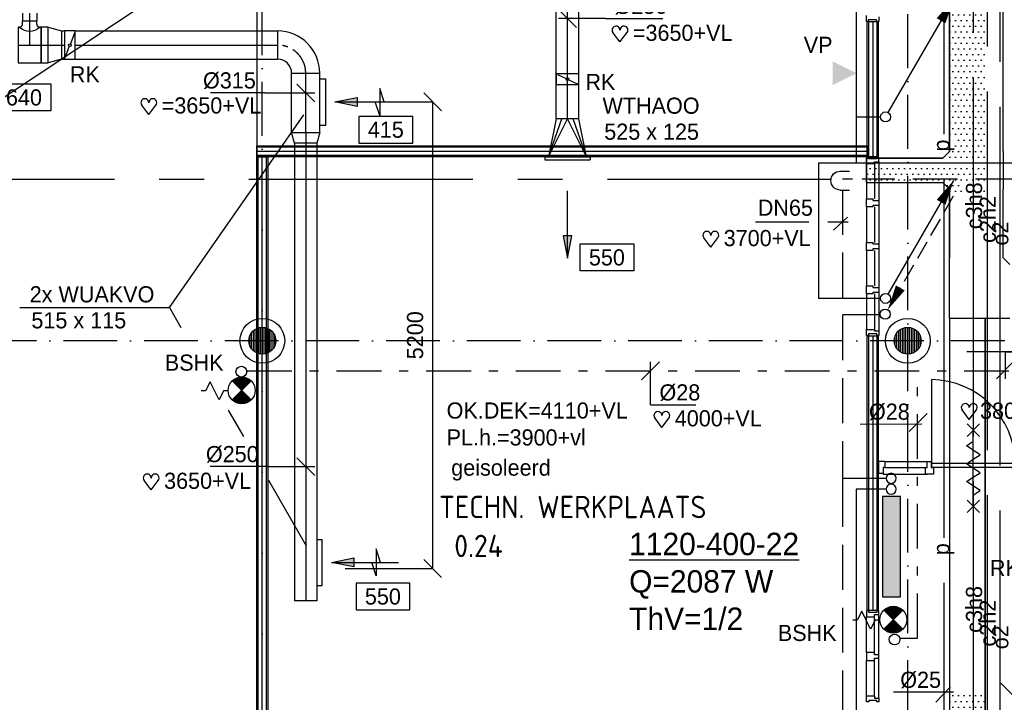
# Model space of a CAD drawing. Extents: x -866131 to -691536, y 173952 to 258052.
# Tile 40 of 160: x -836210 to -825226, y 219992 to 227601. Entities that reach past the tile are written whole.
import ezdxf
from ezdxf.enums import TextEntityAlignment as Align

# ---------------------------------------------------------------- set-up
doc = ezdxf.new("R2010")
doc.units = 0
doc.header["$LTSCALE"] = 100
for name, pattern in [('2322000', [45, 40, -5]), ('2322003', [45, 40, -5]), ('2322004', [45, 40, -5]), ('2322005', [45, 40, -5]), ('2322107', [2000, 1000, 1000]), ('2322108', [7, 5, -2]), ('2322109', [10, 5, -2, 1, -2]), ('B-SL0', [100000000.0, 0, -100000000.0]), ('CENTER2', [11.25, 7.5, -1.25, 1.25, -1.25]), ('CENTER4', [5, 3.125, -0.625, 0.625, -0.625]), ('CENTERX2', [40, 25, -5, 5, -5]), ('DASHDOT', [9, 6, -1.5, 0, -1.5]), ('LURETOUR', [6, 4, -2])]:
    doc.linetypes.add(name, pattern=pattern)
doc.layers.get('0').update_dxf_attribs({"linetype": 'CONTINUOUS'})
doc.layers.get('DEFPOINTS').update_dxf_attribs({"linetype": 'CONTINUOUS'})
for name, color, linetype in [('AL$1----_ALGEMEEN', 7, 'CONTINUOUS'), ('AL$7----_STRAMIEN', 1, 'DASHDOT'), ('AL$8----_HULPKOLOM', 2, 'CONTINUOUS'), ('AL22----_BINNENWAND', 7, 'CONTINUOUS'), ('AL28----_KONSTRUKTIE', 3, 'CONTINUOUS'), ('AL31----_BUITENKOZ', 7, 'CONTINUOUS'), ('AL32----_BINNENKOZ', 7, 'CONTINUOUS'), ('AL65----_BEVEILIGING', 7, 'CONTINUOUS'), ('ALL-----_REFLIJNEN', 8, 'CONTINUOUS'), ('ALXAA---_GEWBETON', 12, 'CONTINUOUS'), ('BOUW', 8, 'CONTINUOUS'), ('KABELGOOT', 8, 'CONTINUOUS'), ('STRAMIEN', 1, 'CENTER2'), ('VOLGNUMMER', 7, 'CONTINUOUS'), ('WI561---', 1, 'CONTINUOUS'), ('WL$1----', 4, 'CONTINUOUS'), ('WL531---', 4, 'CONTINUOUS'), ('WL561---', 4, 'CONTINUOUS'), ('WL561---_AANVOER', 4, 'CONTINUOUS'), ('WL561---_RETOUR', 4, 'CONTINUOUS'), ('WL570---', 3, 'CONTINUOUS'), ('WL570---_HARTLIJN', 7, 'CONTINUOUS'), ('WL570---_RETOUR', 3, 'CONTINUOUS'), ('WL570---_TOEVOER', 3, 'CONTINUOUS'), ('WM$1----', 1, 'CONTINUOUS'), ('WM531---', 1, 'CONTINUOUS'), ('WM570---', 1, 'CONTINUOUS')]:
    doc.layers.add(name, color=color, linetype=linetype)
doc.styles.add('BURO-018', font='BUROFONT.shx', dxfattribs={"height": 180})
doc.styles.add('BURO-025', font='BUROFONT.shx', dxfattribs={"height": 250})
doc.styles.get("Standard").update_dxf_attribs({"font": 'ISOCP'})
doc.dimstyles.new('STABICAD', dxfattribs={"dimscale": 100, "dimtxt": 1.8, "dimasz": 0, "dimexe": 0, "dimexo": 2.5, "dimgap": 1.5, "dimtad": 0, "dimzin": 0, "dimtxsty": 'BURO-018', "dimtsz": 1, "dimcen": -3, "dimazin": 3, "dimtfac": 1, "dimtofl": 0, "dimtmove": 0, "dimatfit": 3, "dimtvp": 1.055556, "dimtolj": 1, "dimtzin": 0})

# ---------------------------------------------------------------- blocks, each defined once
blk = doc.blocks.new('A$C762F268B')
at = {"layer": 'WL561---_RETOUR', "color": 1}
for centre in [(56, 178), (56, 56)]:
    blk.add_circle(centre, 56.2, dxfattribs=at)
blk = doc.blocks.new('A$C308E2E07')
at = {"layer": 'WL561---'}
blk.add_blockref('A$C762F268B', (0, 0), dxfattribs=at)
blk = doc.blocks.new('LDV3108')
at = {"color": 0, "linetype": 'CONTINUOUS'}
for p, q in [((6.75, 11.691), (5.813, 10.068)), ((5.438, 9.418), (4.5, 7.794)), ((4.125, 7.145), (3.188, 5.521)), ((2.813, 4.871), (1.875, 3.248)), ((1.5, 2.598), (0.563, 0.974))]:
    blk.add_line(p, q, dxfattribs=at)
blk.add_lwpolyline([(0.25, 0.433, 0, 1, 0), (1.5, 2.598, 1, 1, 0)], format="xyseb", dxfattribs=at)
blk.add_circle((0, 0), 0.5, dxfattribs=at)
blk = doc.blocks.new('LDV1107')
at = {"color": 0, "linetype": 'CONTINUOUS'}
blk.add_line((0.25, 0.433), (6.75, 11.691), dxfattribs=at)
blk.add_lwpolyline([(6.75, 11.691, 0, 1, 0), (5.5, 9.526, 1, 1, 0)], format="xyseb", dxfattribs=at)
blk.add_circle((0, 0), 0.5, dxfattribs=at)
blk = doc.blocks.new('LU-ORND')
at = {"color": 0, "linetype": 'CONTINUOUS'}
for p, q in [((-3, 1.5), (-3, -1.5)), ((3, 1.5), (-3, 1.5)), ((3, -1.5), (3, 1.5)), ((-3, -1.5), (3, -1.5))]:
    blk.add_line(p, q, dxfattribs=at)
blk = doc.blocks.new('LU-PIJL7')
at = {"color": 0, "linetype": 'CONTINUOUS'}
for p, q in [((0, 0), (-15, 0)), ((-5, -1), (-5, 1)), ((-5, 1), (0, 0)), ((0, 0), (-5, -1))]:
    blk.add_line(p, q, dxfattribs=at)
blk.add_solid([(-5, 1), (-5, -1), (0, 0)], dxfattribs=at)
blk = doc.blocks.new('LU-1D-KL-FA76')
at = {"color": 0, "linetype": 'CONTINUOUS'}
for p, q in [((-59, 125), (-59, -125)), ((59, 125), (-59, 125)), ((53, 112), (6, 13)), ((59, -125), (59, 125)), ((-6, -13), (-53, -112)), ((-59, -125), (59, -125))]:
    blk.add_line(p, q, dxfattribs=at)
blk.add_circle((0, 0), 14.8, dxfattribs=at)
blk = doc.blocks.new('LU-1D-K-FA')
at = {"color": 0, "linetype": 'CONTINUOUS'}
for p, q in [((-0.5, 125), (0.5, 125)), ((-0.5, -125), (0.5, -125))]:
    blk.add_line(p, q, dxfattribs=at)
at = {"layer": 'WL570---_HARTLIJN', "linetype": 'CENTER2'}
blk.add_line((-0.5, 0), (0.5, 0), dxfattribs=at)
blk = doc.blocks.new('LU-2D-VR-1A9FA1A9')
at = {"color": 0, "linetype": 'CONTINUOUS'}
for p, q in [((0, 212.5), (0, -212.5)), ((425, 125), (0, 212.5)), ((0, 212.5), (425, 62.5)), ((0, 212.5), (425, 0)), ((425, -125), (425, 125)), ((0, -212.5), (425, 0)), ((0, -212.5), (425, -62.5)), ((0, -212.5), (425, -125))]:
    blk.add_line(p, q, dxfattribs=at)
blk = doc.blocks.new('*U109', base_point=(2995, 53664))
at = {"layer": 'WM570---', "linetype": 'CONTINUOUS'}
for p, q in [((2896, 53763), (3095, 53564)), ((3420, 53664), (2895, 53664)), ((3420, 53664), (4060, 53664))]:
    blk.add_line(p, q, dxfattribs=at)
at = {"layer": 'WM570---', "linetype": 'CONTINUOUS', "style": 'BURO-018'}
blk.add_text('%%c250', height=180, dxfattribs=at).set_placement((3520, 53714))
blk = doc.blocks.new('LU-PIJL6')
at = {"color": 0, "linetype": 'CONTINUOUS'}
for p, q in [((-5, -1.5), (-5, 1.5)), ((-5, 1.5), (-4.5, 0)), ((0, 0), (-7.5, 0)), ((-5.5, 0), (-5, -1.5)), ((-2.5, -0.5), (-2.5, 0.5)), ((-2.5, 0.5), (0, 0)), ((0, 0), (-2.5, -0.5))]:
    blk.add_line(p, q, dxfattribs=at)
blk.add_solid([(-2.5, 0.5), (-2.5, -0.5), (0, 0)], dxfattribs=at)
blk = doc.blocks.new('EH100000')
at = {"linetype": 'BYBLOCK'}
for p, q in [((1, 0.5), (0, 0.5)), ((1, 0.5, 1), (0, 0.5, 1)), ((0, -0.5, 1), (1, -0.5, 1)), ((1, -0.5), (0, -0.5))]:
    blk.add_line(p, q, dxfattribs=at)
at = {"linetype": 'BYBLOCK', "invisible_edges": 15}
for points in [[(1, -0.5), (0, -0.5), (0, 0.5), (1, 0.5)], [(0, 0.5), (1, 0.5), (1, 0.5, 1), (0, 0.5, 1)], [(0, -0.5, 1), (1, -0.5, 1), (1, -0.5), (0, -0.5)]]:
    blk.add_3dface(points, dxfattribs=at)
blk = doc.blocks.new('EH100005')
blk.add_lwpolyline([(-1, -0.5), (0, -0.5), (0, 0.5), (-1, 0.5)])
blk = doc.blocks.new('KG2MM')
at = {"linetype": 'B-SL0'}
for p, q in [((375, -300), (375, 300)), ((-300, -375), (300, -375))]:
    blk.add_line(p, q, dxfattribs=at)
at = {"linetype": 'BYBLOCK'}
for points in [[(-300, -375), (-300, 300), (-300, 300), (375, 300)], [(375, -300), (375, -300), (300, -375), (300, -375)]]:
    blk.add_lwpolyline(points, dxfattribs=at)
at = {"flags": 3}
blk.add_attdef('HULPSTUK', (0, 0), '', height=1, rotation=270, dxfattribs=at)
blk = doc.blocks.new('KG3MFM')
at = {"linetype": 'B-SL0'}
for p, q in [((-210, 300), (-210, -300)), ((210, -300), (210, 300)), ((-135, -375), (135, -375))]:
    blk.add_line(p, q, dxfattribs=at)
at = {"linetype": 'BYBLOCK'}
for points in [[(-210, 300), (0, 300), (0, 300), (210, 300)], [(-135, -375), (-135, -375), (-210, -300), (-210, -300)], [(210, -300), (210, -300), (135, -375), (135, -375)]]:
    blk.add_lwpolyline(points, dxfattribs=at)
at = {"flags": 3}
blk.add_attdef('HULPSTUK', (0, 0), '', height=1, rotation=90, dxfattribs=at)
blk = doc.blocks.new('LU-1D-VC-13BFA78')
at = {"color": 0, "linetype": 'CONTINUOUS'}
for p, q in [((0, 157.5), (120.1, 125)), ((0, -157.5), (0, 157.5)), ((120.1, 125), (120.1, -125)), ((120.1, -125), (0, -157.5))]:
    blk.add_line(p, q, dxfattribs=at)
at = {"layer": 'WL570---_HARTLIJN', "linetype": 'CENTER4'}
blk.add_line((0, 0), (120.1, 0), dxfattribs=at)
blk = doc.blocks.new('LU-1D-K-13B')
at = {"color": 0, "linetype": 'CONTINUOUS'}
for p, q in [((-0.5, 157.5), (0.5, 157.5)), ((-0.5, -157.5), (0.5, -157.5))]:
    blk.add_line(p, q, dxfattribs=at)
at = {"layer": 'WL570---_HARTLIJN', "linetype": 'CENTER2'}
blk.add_line((-0.5, 0), (0.5, 0), dxfattribs=at)
blk = doc.blocks.new('*U196', base_point=(75, 52833))
at = {"layer": 'WM570---', "linetype": 'CONTINUOUS'}
for p, q in [((-24, 52932), (175, 52733)), ((-382, 52833), (-989, 52833)), ((-382, 52833), (175, 52833))]:
    blk.add_line(p, q, dxfattribs=at)
at = {"layer": 'WM570---', "linetype": 'CONTINUOUS', "style": 'BURO-018'}
blk.add_text('%%c315', height=180, dxfattribs=at).set_placement((-482, 52883), align=Align.RIGHT)
blk = doc.blocks.new('*U197', base_point=(75, 48667))
at = {"layer": 'WM570---', "linetype": 'CONTINUOUS'}
for p, q in [((-350, 48667), (-990, 48667)), ((-350, 48667), (175, 48667)), ((-24, 48766), (175, 48567))]:
    blk.add_line(p, q, dxfattribs=at)
at = {"layer": 'WM570---', "linetype": 'CONTINUOUS', "style": 'BURO-018'}
blk.add_text('%%c250', height=180, dxfattribs=at).set_placement((-450, 48717), align=Align.RIGHT)
blk = doc.blocks.new('LU-1D-T-5A-190A05A-Q2')
at = {"color": 0, "linetype": 'CONTINUOUS'}
for p, q in [((-80, 232), (-80, 269)), ((-80, 269), (80, 269)), ((80, 232), (80, 269)), ((-112, 200), (-128, 200)), ((-128, 200), (-128, -200)), ((128, 200), (112, 200)), ((128, -200), (128, 200)), ((-128, -200), (128, -200))]:
    blk.add_line(p, q, dxfattribs=at)
at = {"color": 0, "linetype": 'CONTINUOUS', "flags": 128}
for points in [[(-112, 200, 0.02182), (-108, 200, 0.037214), (-106, 200, 0.006436), (-102, 202, 0.02182), (-101, 202, 0.02182), (-98, 203, 0.02182), (-96, 204, 0.02182), (-94, 206, 0.02182), (-91, 207, 0.02182), (-89, 209, 0.02182), (-87, 211, 0.02182), (-86, 214, 0.02182), (-84, 216, 0.02182), (-83, 218, 0.02182), (-82, 221, 0.02182), (-82, 222, 0.006436), (-80, 226, 0.037214), (-80, 228, 0.02182), (-80, 232)], [(80, 232, 0.02182), (80, 228, 0.037214), (80, 226, 0.006436), (82, 222, 0.02182), (82, 221, 0.02182), (83, 218, 0.02182), (84, 216, 0.02182), (86, 214, 0.02182), (87, 211, 0.02182), (89, 209, 0.02182), (91, 207, 0.02182), (94, 206, 0.02182), (96, 204, 0.02182), (98, 203, 0.02182), (101, 202, 0.02182), (102, 202, 0.006436), (106, 200, 0.037214), (108, 200, 0.02182), (112, 200)]]:
    blk.add_lwpolyline(points, format="xyb", dxfattribs=at)
at = {"color": 0, "linetype": 'CONTINUOUS'}
blk.add_arc((0, 312), 158, 225, 315, dxfattribs=at)
at = {"layer": 'WL570---_HARTLIJN', "linetype": 'CENTER4'}
for p, q in [((0, 269), (0, 0)), ((-128, 0), (128, 0))]:
    blk.add_line(p, q, dxfattribs=at)
blk = doc.blocks.new('LU-1D-VCH-19013B9450')
at = {"color": 0, "linetype": 'CONTINUOUS'}
for p, q in [((80, 200), (0, 200)), ((0, 200), (0, -200)), ((80, 200), (228.1, 157.5)), ((80, -200), (80, 200)), ((228.1, 157.5), (228.1, -157.5)), ((0, -200), (80, -200)), ((228.1, -157.5), (80, -200))]:
    blk.add_line(p, q, dxfattribs=at)
at = {"layer": 'WL570---_HARTLIJN', "linetype": 'CENTER4'}
blk.add_line((0, 0), (228.1, 0), dxfattribs=at)
blk = doc.blocks.new('HART')
at = {"color": 1}
for q in [(-28.1, 39.5), (51.4, 39.5)]:
    blk.add_line((11.6, -12.9), q, dxfattribs=at)
for centre, start, end in [((-10.5, 52.8), 0, 217.1867), ((33.8, 52.8), 322.8133, 180)]:
    blk.add_arc(centre, 22.1, start, end, dxfattribs=at)
blk = doc.blocks.new('LU-1D-K-A0')
at = {"color": 0, "linetype": 'CONTINUOUS'}
for p, q in [((-0.5, 80), (0.5, 80)), ((-0.5, -80), (0.5, -80))]:
    blk.add_line(p, q, dxfattribs=at)
at = {"layer": 'WL570---_HARTLIJN', "linetype": 'CENTER2'}
blk.add_line((-0.5, 0), (0.5, 0), dxfattribs=at)
blk = doc.blocks.new('LU-1D-KL1-13B7A')
at = {"color": 0, "linetype": 'CONTINUOUS'}
for p, q in [((-61, 158), (-61, -158)), ((61, 158), (-61, 158)), ((55, 143), (6, 14)), ((61, -158), (61, 158)), ((-6, -14), (-55, -143)), ((-61, -158), (61, -158))]:
    blk.add_line(p, q, dxfattribs=at)
blk.add_circle((0, 0), 15.2, dxfattribs=at)
blk = doc.blocks.new('2322003-5')
at = {"layer": 'WM$1----', "color": 0, "style": 'BURO-018'}
for p in [(7823, 51265), (7823, 46765)]:
    blk.add_text('o2', height=180, rotation=90, dxfattribs=at).set_placement(p, align=Align.MIDDLE)
blk = doc.blocks.new('*U204', base_point=(805, 56344))
at = {"color": 0, "linetype": 'CONTINUOUS'}
for p, q in [((805, 56544), (805, 56244)), ((805, 56544), (1311, 56544)), ((905, 56444), (705, 56244))]:
    blk.add_line(p, q, dxfattribs=at)
at = {"color": 0, "linetype": 'CONTINUOUS', "style": 'BURO-018'}
blk.add_text('%%C28', height=180, dxfattribs=at).set_placement((905, 56594))
blk = doc.blocks.new('2322004-13')
at = {"layer": 'WM$1----', "color": 0, "style": 'BURO-018'}
for p in [(7680, 51422), (7680, 46922)]:
    blk.add_text('c2h2', height=180, rotation=90, dxfattribs=at).set_placement(p, align=Align.MIDDLE)
blk = doc.blocks.new('CVRINFO2')
at = {"color": 0, "linetype": 'CONTINUOUS', "style": 'BURO-025'}
for tag, p in [('CV_TEXT125', (0, 0)), ('CV_TEXT225', (0, -4.17)), ('CV_TEXT325', (0, -8.33)), ('CV_TEXT425', (0, -12.5))]:
    blk.add_attdef(tag, p, '', height=2.5, dxfattribs=at)
blk = doc.blocks.new('2322401')
at = {"color": 0, "linetype": 'CONTINUOUS'}
for p, q in [((-0.5, 0.5, 1), (-0.5, 0.5)), ((-0.5, 0.5, 1), (-0.5, -0.5, 1)), ((0.5, 0.5, 1), (-0.5, 0.5, 1)), ((0.5, 0.5), (-0.5, 0.5)), ((-0.5, 0.5), (-0.5, -0.5)), ((0.5, 0.5, 1), (0.5, 0.5)), ((0.5, -0.5, 1), (0.5, 0.5, 1)), ((0.5, -0.5), (0.5, 0.5)), ((-0.5, -0.5, 1), (-0.5, -0.5)), ((-0.5, -0.5, 1), (0.5, -0.5, 1)), ((-0.5, -0.5), (0.5, -0.5)), ((0.5, -0.5, 1), (0.5, -0.5))]:
    blk.add_line(p, q, dxfattribs=at)
blk = doc.blocks.new('CVHATCH1')
at = {"color": 0, "linetype": 'CONTINUOUS'}
blk.add_solid([(-0.5, -0.5), (0.5, -0.5), (-0.5, 0.5), (0.5, 0.5)], dxfattribs=at)
blk = doc.blocks.new('*D344')
at = {"color": 0, "linetype": 'BYBLOCK'}
for p, q in [((1584, 52701), (1384, 52901)), ((543, 52801), (1484, 52801)), ((1484, 52801), (1484, 47599)), ((1584, 47499), (1384, 47699)), ((510, 47599), (1484, 47599))]:
    blk.add_line(p, q, dxfattribs=at)
at = {"layer": 'DEFPOINTS', "color": 0, "linetype": 'BYBLOCK'}
for p in [(293, 52801), (260, 47599), (1484, 47599)]:
    blk.add_point(p, dxfattribs=at)
at = {"color": 0, "linetype": 'BYBLOCK', "insert": (1289, 50200), "char_height": 180, "attachment_point": 5, "rotation": 90, "style": 'BURO-018'}
blk.add_mtext('\\A1;5200', dxfattribs=at)
blk = doc.blocks.new('LU-1D-B-1-13B5A13B')
at = {"color": 0, "linetype": 'CONTINUOUS'}
for p, q in [((157.5, 315), (-157.5, 315)), ((-315, 157.5), (-315, -157.5))]:
    blk.add_line(p, q, dxfattribs=at)
for radius in [157.5, 472.5]:
    blk.add_arc((-315, 315), radius, 270, 0, dxfattribs=at)
at = {"layer": 'WL570---_HARTLIJN', "linetype": 'CENTER4'}
blk.add_arc((-315, 315), 315, 270, 0, dxfattribs=at)
blk = doc.blocks.new('*U415', base_point=(3921, 49734))
at = {"color": 0, "linetype": 'CONTINUOUS'}
for p, q in [((4021, 49834), (3821, 49634)), ((3921, 49354), (3921, 49834)), ((3921, 49354), (4428, 49354))]:
    blk.add_line(p, q, dxfattribs=at)
at = {"color": 0, "linetype": 'CONTINUOUS', "style": 'BURO-018'}
blk.add_text('%%C28', height=180, dxfattribs=at).set_placement((4021, 49404))
blk = doc.blocks.new('LDS')
at = {"color": 0, "linetype": 'CONTINUOUS'}
for p, q in [((0, 1), (1, 1)), ((0, -1), (1, -1))]:
    blk.add_line(p, q, dxfattribs=at)
blk.add_arc((0, 0), 1, 90, 270, dxfattribs=at)
blk = doc.blocks.new('2322005-1')
at = {"layer": 'WM$1----', "color": 0, "style": 'BURO-018'}
for p in [(-825567, 225527), (-825567, 221027)]:
    blk.add_text('c3h8', height=180, rotation=90, dxfattribs=at).set_placement(p, align=Align.MIDDLE)
blk = doc.blocks.new('2322000-3')
at = {"layer": 'WM$1----', "color": 0, "style": 'BURO-018'}
for p in [(-825901, 226198), (-825901, 221698)]:
    blk.add_text('p', height=180, rotation=90, dxfattribs=at).set_placement(p, align=Align.MIDDLE)

msp = doc.modelspace()

# ---------------------------------------------------------------- hatches: boundary and pattern name
at = {"layer": 'WL570---'}
h = msp.add_hatch(dxfattribs=at)
h.set_pattern_fill('DOTS', color=8, scale=40, style=0)
h.set_pattern_definition([(0, (-833039.66, 332939.66), (31.75, 63.5), [0, -63.5])])
h.paths.add_polyline_path([(-826302.869, 225756.843), (-826302.869, 226026.843), (-826768.369, 226026.843), (-826768.369, 225756.843)])
h.paths.add_polyline_path([(-825912.333, 225756.843), (-825912.333, 226026.843), (-826302.869, 226026.843), (-826302.869, 225756.843)])
h.paths.add_polyline_path([(-825437.333, 225681.843), (-825437.333, 225891.843), (-825437.333, 226101.843), (-825837.333, 226101.843), (-825912.333, 226026.843), (-825912.333, 225756.843), (-825837.333, 225681.843)])
h.paths.add_polyline_path([(-825437.333, 229100.843), (-825837.333, 229100.843), (-825837.333, 226101.843), (-825437.333, 226101.843)])
h = msp.add_hatch(color=1, dxfattribs=at)
h.paths.add_polyline_path([(-827140.287, 226871.774), (-826875.436, 227002.602), (-827140.287, 227002.602)])
h.paths.add_polyline_path([(-827140.287, 227002.602), (-826875.436, 227002.602), (-826875.436, 227005.144), (-827140.287, 227135.971)])
h = msp.add_hatch(dxfattribs=at)
h.set_pattern_fill('DOTS', color=8, scale=40, style=0)
h.set_pattern_definition([(0, (-833039.66, 323951.69), (31.75, 63.5), [0, -63.5])])
h.paths.add_polyline_path([(-826302.869, 216768.872), (-826302.869, 217038.872), (-826768.369, 217038.872), (-826768.369, 216768.872)])
h.paths.add_polyline_path([(-825912.333, 216768.872), (-825912.333, 217038.872), (-826302.869, 217038.872), (-826302.869, 216768.872)])
h.paths.add_polyline_path([(-825437.333, 216693.872), (-825437.333, 216903.872), (-825437.333, 217113.872), (-825837.333, 217113.872), (-825912.333, 217038.872), (-825912.333, 216768.872), (-825837.333, 216693.872)])
h.paths.add_polyline_path([(-825437.333, 220112.872), (-825837.333, 220112.872), (-825837.333, 217113.872), (-825437.333, 217113.872)])

# ---------------------------------------------------------------- linework, layer by layer
at = {"color": 8, "linetype": 'CONTINUOUS'}
for p, q in [((-826763.15, 225513.366), (-826763.15, 225603.366)), ((-826763.15, 225603.366), (-826691.15, 225603.366)), ((-826691.15, 225513.366), (-826763.15, 225513.366)), ((-826691.15, 225603.366), (-826691.15, 225586.366)), ((-826691.15, 225586.366), (-826624.15, 225586.366)), ((-826624.15, 225530.366), (-826691.15, 225530.366)), ((-826691.15, 225530.366), (-826691.15, 225513.366)), ((-826624.15, 225586.366), (-826624.15, 225530.366)), ((-826763.15, 225028.366), (-826763.15, 225118.366)), ((-826763.15, 225118.366), (-826691.15, 225118.366)), ((-826691.15, 225118.366), (-826691.15, 225101.366)), ((-826691.15, 225101.366), (-826624.15, 225101.366)), ((-826624.15, 225101.366), (-826624.15, 225045.366)), ((-826691.15, 225028.366), (-826763.15, 225028.366)), ((-826624.15, 225045.366), (-826691.15, 225045.366)), ((-826691.15, 225045.366), (-826691.15, 225028.366)), ((-826763.15, 224543.366), (-826763.15, 224633.366)), ((-826763.15, 224633.366), (-826691.15, 224633.366)), ((-826691.15, 224633.366), (-826691.15, 224616.366)), ((-826691.15, 224543.366), (-826763.15, 224543.366)), ((-826691.15, 224616.366), (-826624.15, 224616.366)), ((-826624.15, 224560.366), (-826691.15, 224560.366)), ((-826691.15, 224560.366), (-826691.15, 224543.366)), ((-826624.15, 224616.366), (-826624.15, 224560.366)), ((-826038.738, 223588.728), (-826038.738, 222654.228)), ((-826086.738, 222607.228), (-826086.738, 222674.228)), ((-826086.738, 222674.228), (-826040.738, 222674.228)), ((-826040.738, 222674.228), (-826040.738, 222607.228)), ((-826103.738, 222535.228), (-826103.738, 222607.228)), ((-826103.738, 222607.228), (-826086.738, 222607.228)), ((-826040.738, 222607.228), (-826013.738, 222607.228)), ((-826013.738, 222607.228), (-826013.738, 222535.228)), ((-826013.738, 222535.228), (-826103.738, 222535.228))]:
    msp.add_line(p, q, dxfattribs=at)
at = {"color": 2, "linetype": 'CONTINUOUS'}
for p, q in [((-834085.931, 223562.56), (-834135.931, 223462.56)), ((-833985.931, 223362.56), (-834085.931, 223562.56)), ((-833839.283, 223573.813), (-833627.151, 223361.681)), ((-833839.283, 223361.681), (-833627.151, 223573.813)), ((-834135.931, 223462.56), (-834185.931, 223462.56)), ((-833935.931, 223462.56), (-833985.931, 223362.56)), ((-833885.931, 223462.56), (-833935.931, 223462.56)), ((-826816.553, 221006.521), (-826866.553, 220906.521)), ((-826716.553, 220806.521), (-826816.553, 221006.521)), ((-826569.905, 221017.774), (-826357.773, 220805.641)), ((-826569.905, 220805.641), (-826357.773, 221017.774)), ((-826866.553, 220906.521), (-826916.553, 220906.521)), ((-826666.553, 220906.521), (-826716.553, 220806.521)), ((-826616.553, 220906.521), (-826666.553, 220906.521))]:
    msp.add_line(p, q, dxfattribs=at)
at = {"color": 1, "linetype": 'CONTINUOUS'}
msp.add_line((-826835.364, 223091.446), (-826146.246, 223094.324), dxfattribs=at)
at = {"color": 2, "linetype": 'CONTINUOUS', "const_width": 150}
for points in [[(-833680.184, 223520.78, 0.414213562), (-833786.25, 223520.78, 1)], [(-833680.184, 223414.714, -0.414213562), (-833786.25, 223414.714, -1)], [(-826410.806, 220964.74, 0.414213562), (-826516.872, 220964.74, 1)], [(-826410.806, 220858.674, -0.414213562), (-826516.872, 220858.674, -1)]]:
    msp.add_lwpolyline(points, format="xyb", dxfattribs=at)
at = {"color": 2, "linetype": 'CONTINUOUS'}
for centre, radius in [((-833736.761, 223676.862), 60), ((-833733.217, 223467.747), 150), ((-826463.839, 220911.707), 150), ((-826449.956, 220691.163), 60)]:
    msp.add_circle(centre, radius, dxfattribs=at)
at = {"color": 8, "linetype": 'CONTINUOUS'}
msp.add_arc((-826047.596, 222645.369), 943.4, 0.5379912, 89.4620088, dxfattribs=at)
at = {"layer": 'AL$1----_ALGEMEEN', "color": 8}
for p, q in [((-851026.336, 217014.366), (-833565.326, 228608.866)), ((-833565.326, 228608.866), (-833565.326, 217010.397))]:
    msp.add_line(p, q, dxfattribs=at)
at = {"layer": 'AL$7----_STRAMIEN', "color": 1}
for points in [[(-833502.826, 179501.228), (-833502.826, 252610.366)], [(-826302.65, 203659.024), (-826302.65, 252610.366)], [(-719909.644, 224021.228), (-862199.709, 224021.228)]]:
    msp.add_lwpolyline(points, dxfattribs=at)
at = {"layer": 'AL$8----_HULPKOLOM', "color": 8}
for centre in [(-833502.65, 224021.228), (-833502.65, 224021.228), (-826302.65, 224021.228), (-826302.65, 224021.228)]:
    msp.add_circle(centre, 250, dxfattribs=at)
at = {"layer": 'AL22----_BINNENWAND', "color": 8}
for p, q in [((-826756.15, 226070.366), (-826756.15, 227581.978)), ((-826756.15, 227581.978), (-826631.15, 227581.978)), ((-826631.15, 227581.978), (-826631.15, 226070.366)), ((-833565.326, 226070.366), (-833565.326, 226195.366)), ((-833565.326, 226195.366), (-826756.15, 226195.366)), ((-826756.15, 226195.366), (-826756.15, 226070.366)), ((-833565.326, 217010.397), (-833565.326, 226070.366)), ((-833565.326, 226070.366), (-833440.326, 226070.366)), ((-826756.15, 226070.366), (-833565.326, 226070.366)), ((-833440.326, 226070.366), (-833440.326, 217010.397)), ((-826631.15, 226070.366), (-826756.15, 226070.366)), ((-826756.15, 221014.866), (-826756.15, 224076.366)), ((-826756.15, 224076.366), (-826631.15, 224076.366)), ((-826631.15, 224076.366), (-826631.15, 221014.866)), ((-826631.15, 221014.866), (-826756.15, 221014.866))]:
    msp.add_line(p, q, dxfattribs=at)
at = {"layer": 'AL22----_BINNENWAND', "color": 8, "linetype": 'CONTINUOUS'}
for p, q in [((-826741.15, 227581.978), (-826741.15, 226070.366)), ((-826646.15, 227581.978), (-826646.15, 226070.366)), ((-826756.15, 226180.366), (-833565.326, 226180.366)), ((-826756.15, 226085.366), (-833565.326, 226085.366)), ((-833550.326, 217010.397), (-833550.326, 226070.366)), ((-833550.326, 221025.866), (-833550.326, 226070.366)), ((-833455.326, 217010.397), (-833455.326, 226070.366)), ((-833455.326, 221025.866), (-833455.326, 226070.366)), ((-826741.15, 224076.366), (-826741.15, 221014.866)), ((-826646.15, 224076.366), (-826646.15, 221014.866))]:
    msp.add_line(p, q, dxfattribs=at)
at = {"layer": 'AL28----_KONSTRUKTIE', "color": 8}
for centre in [(-833502.65, 224021.228), (-833502.65, 224021.228), (-826302.65, 224021.228), (-826302.65, 224021.228)]:
    msp.add_circle(centre, 150, dxfattribs=at)
at = {"layer": 'AL31----_BUITENKOZ', "color": 8, "linetype": 'CONTINUOUS'}
for p, q in [((-826038.738, 222654.228), (-826038.738, 222613.228)), ((-825104.238, 222654.228), (-826038.738, 222654.228)), ((-826038.738, 222613.228), (-825104.238, 222613.228))]:
    msp.add_line(p, q, dxfattribs=at)
at = {"layer": 'AL32----_BINNENKOZ', "color": 8}
for p, q in [((-826764.65, 227581.978), (-826764.65, 227648.978)), ((-826650.65, 227597.978), (-826742.65, 227597.978)), ((-826742.65, 227597.978), (-826742.65, 227581.978)), ((-826650.65, 227581.978), (-826650.65, 227597.978)), ((-826625.65, 227631.978), (-826625.65, 227581.978)), ((-826742.65, 227581.978), (-826764.65, 227581.978)), ((-826625.65, 227581.978), (-826650.65, 227581.978)), ((-826741.15, 226065.366), (-826763.15, 226065.366)), ((-826763.15, 226065.366), (-826763.15, 225998.366)), ((-826741.15, 226049.366), (-826741.15, 226065.366)), ((-826624.15, 226065.366), (-826649.15, 226065.366)), ((-826649.15, 226065.366), (-826649.15, 226049.366)), ((-826624.15, 226015.366), (-826624.15, 226065.366)), ((-826763.15, 225998.366), (-826763.15, 225603.366)), ((-826763.15, 225998.366), (-826675.15, 225998.366)), ((-826649.15, 226049.366), (-826741.15, 226049.366)), ((-826675.15, 225998.366), (-826675.15, 226015.366)), ((-826675.15, 226015.366), (-826624.15, 226015.366)), ((-826675.15, 225998.366), (-826675.15, 225603.366)), ((-826624.15, 226015.366), (-826624.15, 225586.366)), ((-826763.15, 225513.366), (-826763.15, 225118.366)), ((-826675.15, 225513.366), (-826675.15, 225118.366)), ((-826624.15, 225530.366), (-826624.15, 225101.366)), ((-826763.15, 225028.366), (-826763.15, 224633.366)), ((-826675.15, 225028.366), (-826675.15, 224633.366)), ((-826624.15, 225045.366), (-826624.15, 224616.366)), ((-826763.15, 224543.366), (-826763.15, 224148.366)), ((-826675.15, 224543.366), (-826675.15, 224148.366)), ((-826624.15, 224560.366), (-826624.15, 224131.366)), ((-826763.15, 224081.366), (-826763.15, 224148.366)), ((-826763.15, 224148.366), (-826675.15, 224148.366)), ((-826741.15, 224081.366), (-826763.15, 224081.366)), ((-826649.15, 224097.366), (-826741.15, 224097.366)), ((-826741.15, 224097.366), (-826741.15, 224081.366)), ((-826675.15, 224148.366), (-826675.15, 224131.366)), ((-826675.15, 224131.366), (-826624.15, 224131.366)), ((-826649.15, 224081.366), (-826649.15, 224097.366)), ((-826624.15, 224081.366), (-826649.15, 224081.366)), ((-826624.15, 224131.366), (-826624.15, 224081.366)), ((-826559.15, 222674.228), (-826086.738, 222674.228)), ((-826559.15, 222607.228), (-826103.738, 222607.228)), ((-826576.15, 222535.228), (-826086.738, 222535.228)), ((-826737.799, 221009.866), (-826762.799, 221009.866)), ((-826762.799, 221009.866), (-826762.799, 220942.866)), ((-826737.799, 220993.866), (-826737.799, 221009.866)), ((-826623.799, 221009.866), (-826648.799, 221009.866)), ((-826648.799, 221009.866), (-826648.799, 220993.866)), ((-826623.799, 220969.866), (-826623.799, 221009.866)), ((-826762.799, 220547.866), (-826762.799, 220942.866)), ((-826762.799, 220942.866), (-826674.799, 220942.866)), ((-826648.799, 220993.866), (-826737.799, 220993.866)), ((-826674.799, 220942.866), (-826674.799, 220969.866)), ((-826674.799, 220969.866), (-826623.799, 220969.866)), ((-826674.799, 220547.866), (-826674.799, 220942.866)), ((-826762.799, 220062.866), (-826762.799, 220457.866)), ((-826674.799, 220062.866), (-826674.799, 220457.866)), ((-826762.799, 219995.866), (-826762.799, 220062.866)), ((-826762.799, 220062.866), (-826674.799, 220062.866)), ((-826648.799, 220011.866), (-826737.799, 220011.866)), ((-826737.799, 220011.866), (-826737.799, 219995.866)), ((-826674.799, 220062.866), (-826674.799, 220035.866)), ((-826674.799, 220035.866), (-826623.799, 220035.866)), ((-826648.799, 219995.866), (-826648.799, 220011.866)), ((-826623.799, 220035.866), (-826623.799, 219995.866)), ((-826737.799, 219995.866), (-826762.799, 219995.866)), ((-826623.799, 219995.866), (-826648.799, 219995.866))]:
    msp.add_line(p, q, dxfattribs=at)
at = {"layer": 'AL32----_BINNENKOZ', "color": 8, "linetype": 'CONTINUOUS'}
for p, q in [((-826626.15, 222679.228), (-826559.15, 222679.228)), ((-826626.15, 222540.228), (-826626.15, 222679.228)), ((-826559.15, 222674.228), (-826559.15, 222607.228)), ((-826576.15, 222540.228), (-826626.15, 222540.228)), ((-826559.15, 222607.228), (-826576.15, 222607.228)), ((-826576.15, 222607.228), (-826576.15, 222535.228)), ((-826623.799, 220035.866), (-826623.799, 220969.87)), ((-826762.799, 220547.866), (-826762.799, 220457.866)), ((-826674.799, 220547.866), (-826762.799, 220547.866)), ((-826762.799, 220457.866), (-826674.799, 220457.866)), ((-826674.799, 220520.866), (-826674.799, 220547.866)), ((-826623.799, 220520.866), (-826674.799, 220520.866)), ((-826674.799, 220457.866), (-826674.799, 220484.866)), ((-826674.799, 220484.866), (-826623.799, 220484.866)), ((-826623.799, 220484.866), (-826623.799, 220520.866))]:
    msp.add_line(p, q, dxfattribs=at)
at = {"layer": 'AL65----_BEVEILIGING', "color": 8, "linetype": 'CONTINUOUS'}
for p, q in [((-825641.488, 222956.228), (-825501.488, 223096.228)), ((-825501.488, 222956.228), (-825641.488, 223096.228)), ((-825571.488, 222176.228), (-825571.488, 223026.228)), ((-825646.488, 222851.228), (-825571.488, 222901.228)), ((-825496.488, 222751.228), (-825646.488, 222851.228)), ((-825646.488, 222651.228), (-825571.488, 222701.228)), ((-825496.488, 222551.228), (-825646.488, 222651.228)), ((-825571.488, 222701.228), (-825496.488, 222751.228)), ((-825571.488, 222501.228), (-825496.488, 222551.228)), ((-825646.488, 222451.228), (-825571.488, 222501.228)), ((-825496.488, 222351.228), (-825646.488, 222451.228)), ((-825571.488, 222301.228), (-825496.488, 222351.228)), ((-825641.488, 222106.228), (-825501.488, 222246.228)), ((-825501.488, 222106.228), (-825641.488, 222246.228))]:
    msp.add_line(p, q, dxfattribs=at)
at = {"layer": 'ALL-----_REFLIJNEN', "color": 8, "linetype": 'CONTINUOUS'}
for p, q in [((-826693.65, 227581.978), (-826693.65, 226070.366)), ((-826756.15, 226132.866), (-833565.326, 226132.866)), ((-833502.826, 221025.866), (-833502.826, 226070.366)), ((-826693.65, 224076.366), (-826693.65, 221014.866)), ((-833502.826, 217010.397), (-833502.826, 221025.866))]:
    msp.add_line(p, q, dxfattribs=at)
at = {"layer": 'ALXAA---_GEWBETON', "color": 8}
for p, q in [((-833642.65, 223967.376), (-833642.65, 224075.079)), ((-833642.65, 223967.376), (-833642.65, 224075.079)), ((-833622.65, 223931.228), (-833622.65, 224111.228)), ((-833622.65, 223931.228), (-833622.65, 224111.228)), ((-833602.65, 223909.424), (-833602.65, 224133.031)), ((-833602.65, 223909.424), (-833602.65, 224133.031)), ((-833582.65, 223894.342), (-833582.65, 224148.113)), ((-833582.65, 223894.342), (-833582.65, 224148.113)), ((-833562.65, 223883.75), (-833562.65, 224158.705)), ((-833562.65, 223883.75), (-833562.65, 224158.705)), ((-833542.65, 223876.659), (-833542.65, 224165.796)), ((-833542.65, 223876.659), (-833542.65, 224165.796)), ((-833522.65, 223872.567), (-833522.65, 224169.888)), ((-833522.65, 223872.567), (-833522.65, 224169.888)), ((-833502.65, 223871.228), (-833502.65, 224171.228)), ((-833502.65, 223871.228), (-833502.65, 224171.228)), ((-833482.65, 223872.567), (-833482.65, 224169.888)), ((-833482.65, 223872.567), (-833482.65, 224169.888)), ((-833462.65, 223876.659), (-833462.65, 224165.796)), ((-833462.65, 223876.659), (-833462.65, 224165.796)), ((-833442.65, 223883.75), (-833442.65, 224158.705)), ((-833442.65, 223883.75), (-833442.65, 224158.705)), ((-833422.65, 223894.342), (-833422.65, 224148.113)), ((-833422.65, 223894.342), (-833422.65, 224148.113)), ((-833402.65, 223909.424), (-833402.65, 224133.031)), ((-833402.65, 223909.424), (-833402.65, 224133.031)), ((-833382.65, 223931.228), (-833382.65, 224111.228)), ((-833382.65, 223931.228), (-833382.65, 224111.228)), ((-833362.65, 223967.376), (-833362.65, 224075.079)), ((-833362.65, 223967.376), (-833362.65, 224075.079)), ((-826442.65, 223967.376), (-826442.65, 224075.079)), ((-826442.65, 223967.376), (-826442.65, 224075.079)), ((-826422.65, 223931.228), (-826422.65, 224111.228)), ((-826422.65, 223931.228), (-826422.65, 224111.228)), ((-826402.65, 223909.424), (-826402.65, 224133.031)), ((-826402.65, 223909.424), (-826402.65, 224133.031)), ((-826382.65, 223894.342), (-826382.65, 224148.113)), ((-826382.65, 223894.342), (-826382.65, 224148.113)), ((-826362.65, 223883.75), (-826362.65, 224158.705)), ((-826362.65, 223883.75), (-826362.65, 224158.705)), ((-826342.65, 223876.659), (-826342.65, 224165.796)), ((-826342.65, 223876.659), (-826342.65, 224165.796)), ((-826322.65, 223872.567), (-826322.65, 224169.888)), ((-826322.65, 223872.567), (-826322.65, 224169.888)), ((-826302.65, 223871.228), (-826302.65, 224171.228)), ((-826302.65, 223871.228), (-826302.65, 224171.228)), ((-826282.65, 223872.567), (-826282.65, 224169.888)), ((-826282.65, 223872.567), (-826282.65, 224169.888)), ((-826262.65, 223876.659), (-826262.65, 224165.796)), ((-826262.65, 223876.659), (-826262.65, 224165.796)), ((-826242.65, 223883.75), (-826242.65, 224158.705)), ((-826242.65, 223883.75), (-826242.65, 224158.705)), ((-826222.65, 223894.342), (-826222.65, 224148.113)), ((-826222.65, 223894.342), (-826222.65, 224148.113)), ((-826202.65, 223909.424), (-826202.65, 224133.031)), ((-826202.65, 223909.424), (-826202.65, 224133.031)), ((-826182.65, 223931.228), (-826182.65, 224111.228)), ((-826182.65, 223931.228), (-826182.65, 224111.228)), ((-826162.65, 223967.376), (-826162.65, 224075.079)), ((-826162.65, 223967.376), (-826162.65, 224075.079))]:
    msp.add_line(p, q, dxfattribs=at)
at = {"layer": 'STRAMIEN', "linetype": 'CENTERX2'}
msp.add_lwpolyline([(-827153.429, 225821.228), (-859951.321, 225821.228)], dxfattribs=at)
at = {"layer": 'WI561---'}
for p, q in [((-828002.91, 225346.722), (-827405.452, 225346.722)), ((-827195.685, 225346.722), (-826969.137, 225346.722))]:
    msp.add_line(p, q, dxfattribs=at)
at = {"layer": 'WL$1----', "linetype": '2322005'}
msp.add_line((-825567.451, 209454.267), (-825567.451, 237099.578), dxfattribs=at)
at = {"layer": 'WL$1----', "linetype": '2322004'}
msp.add_line((-825414.19, 209301.006), (-825414.19, 236946.317), dxfattribs=at)
at = {"layer": 'WL$1----', "linetype": '2322003'}
msp.add_line((-825271.146, 209130.306), (-825271.146, 236803.274), dxfattribs=at)
at = {"layer": 'WL$1----', "linetype": '2322000'}
msp.add_line((-825901.353, 234825.124), (-825901.353, 213070.165), dxfattribs=at)
at = {"layer": 'WL531---', "linetype": '2322109'}
for p, q in [((-833674.693, 223686.066), (-825022.405, 223686.066)), ((-826195.015, 220705.195), (-826195.015, 223686.066)), ((-826384.351, 220705.195), (-826195.015, 220705.195))]:
    msp.add_line(p, q, dxfattribs=at)
at = {"layer": 'WL561---', "color": 1}
msp.add_line((-827131.463, 225255.613), (-826973.899, 225398.783), dxfattribs=at)
at = {"layer": 'WL561---_AANVOER', "linetype": '2322107'}
for p, q in [((-826879.821, 231920.453), (-826879.821, 226002.902)), ((-826605.364, 226514.9), (-826879.821, 226514.9)), ((-823064.596, 226002.902), (-827299.354, 226002.902)), ((-827299.354, 226002.902), (-827299.354, 224491.718)), ((-826605.364, 224491.718), (-827299.354, 224491.718)), ((-826879.821, 222366.38), (-826879.821, 217511.798)), ((-826544.002, 222366.38), (-826879.821, 222366.38))]:
    msp.add_line(p, q, dxfattribs=at)
at = {"layer": 'WL561---_RETOUR', "linetype": '2322108'}
for p, q in [((-826918.49, 225822.495), (-827029.821, 225822.495)), ((-826935.575, 225822.495), (-827029.821, 225822.495)), ((-825047.678, 225822.495), (-826809.715, 225822.495)), ((-827029.821, 225703.847), (-827029.821, 222446.187)), ((-826615.504, 224311.312), (-827029.821, 224311.312)), ((-827029.821, 222446.187), (-827029.821, 217661.798)), ((-826544.002, 222487.949), (-827025.179, 222487.949))]:
    msp.add_line(p, q, dxfattribs=at)
at = {"layer": 'WL570---'}
for p, q in [((-830349.737, 226070.366), (-829847.18, 226070.366)), ((-830349.737, 226070.366), (-830349.737, 226040.366)), ((-829847.18, 226070.366), (-829847.18, 226040.366)), ((-830349.737, 226040.366), (-829847.18, 226040.366)), ((-832893.488, 221122.176), (-833143.488, 221122.176))]:
    msp.add_line(p, q, dxfattribs=at)
at = {"layer": 'WL570---_HARTLIJN', "color": 1, "linetype": 'CONTINUOUS'}
msp.add_line((-825643.701, 223903.647), (-824802.257, 223903.647), dxfattribs=at)
at = {"layer": 'WM$1----', "color": 1}
msp.add_line((-826086.804, 223211.012), (-826286.804, 223011.012), dxfattribs=at)
at = {"layer": 'WM570---', "color": 3}
for p, q in [((-832854.111, 226941.748), (-832794.303, 226941.748)), ((-832794.303, 226426.748), (-832794.303, 226941.748)), ((-832854.111, 226426.748), (-832794.303, 226426.748)), ((-832893.488, 221808.158), (-832833.679, 221808.158)), ((-832833.679, 221293.158), (-832833.679, 221808.158)), ((-832893.488, 221293.158), (-832833.679, 221293.158))]:
    msp.add_line(p, q, dxfattribs=at)
at = {"layer": 'WM570---'}
for p, q in [((-834539.033, 224392.752), (-833040.482, 226540.727)), ((-836207.231, 224392.752), (-834539.033, 224392.752)), ((-834539.033, 224392.752), (-834411.442, 224170.741)), ((-833882.15, 223249.764), (-833712.739, 222954.985)), ((-833433.138, 222468.475), (-833012.206, 221736.045)), ((-825987.666, 219992.284), (-825825.259, 220162.937)), ((-826460.554, 220106.661), (-825792.61, 220107.71))]:
    msp.add_line(p, q, dxfattribs=at)
at = {"layer": 'WM570---', "linetype": 'CONTINUOUS'}
msp.add_line((-825263.461, 220203.776), (-825064.057, 220004.372), dxfattribs=at)

# ---------------------------------------------------------------- block references
at = {"layer": 'KABELGOOT', "zscale": 60}
for name, p, xscale, yscale, rotation in [('EH100000', (-825538.319, 233103.425), 6971.553254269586, 600, 270), ('EH100000', (-825912.333, 225921.872), 856.0364582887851, 270, 180), ('EH100005', (-826768.369, 225921.872), 60, 270, 180), ('EH100000', (-825537.333, 225711.872), 766, 600, 270), ('EH100000', (-825637.333, 217113.872), 7157, 400, 90), ('EH100005', (-825637.333, 224270.872), 60, 400, 90)]:
    msp.add_blockref(name, p, dxfattribs=dict(at, xscale=xscale, yscale=yscale, rotation=rotation))
at = {"layer": 'KABELGOOT'}
for name, p, rotation in [('KG3MFM', (-825537.333, 225921.872), 270), ('KG2MM', (-825537.333, 224570.872), 90)]:
    msp.add_blockref(name, p, dxfattribs=dict(at, rotation=rotation))
at = {"layer": 'WI561---'}
ref = msp.add_blockref('CVRINFO2', (-829410.875, 221631.262), dxfattribs=dict(at, xscale=100, yscale=100, zscale=100))
ref.add_attrib('CV_TEXT125', '%%u1120-400-22', (-829410.875, 221631.262), dxfattribs={"layer": '0', "color": 2, "linetype": 'CONTINUOUS', "height": 250, "style": 'BURO-025'})
ref.add_attrib('CV_TEXT225', 'Q=2087 W', (-829410.875, 221214.595), dxfattribs={"layer": '0', "color": 2, "linetype": 'CONTINUOUS', "height": 250, "style": 'BURO-025'})
ref.add_attrib('CV_TEXT325', 'ThV=1/2', (-829410.875, 220797.929), dxfattribs={"layer": '0', "color": 2, "linetype": 'CONTINUOUS', "height": 250, "style": 'BURO-025'})
at = {"layer": 'WL$1----', "color": 2, "xscale": -105, "yscale": 105, "zscale": 105, "rotation": 180}
msp.add_blockref('LDS', (-827055.717, 225806.692), dxfattribs=at)
at = {"layer": 'WL561---', "xscale": -1, "rotation": 180}
msp.add_blockref('A$C308E2E07', (-826544.002, 222544.199), dxfattribs=at)
at = {"layer": 'WL561---', "xscale": 1120, "yscale": 200, "rotation": 270.0000000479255}
for name, zscale in [('2322401', 400), ('CVHATCH1', 1120)]:
    msp.add_blockref(name, (-826484.622, 221726.679, 120), dxfattribs=dict(at, zscale=zscale))
at = {"layer": 'WL561---_AANVOER', "color": 2, "xscale": 112.5, "yscale": 112.5, "zscale": 112.5}
for p in [(-826549.689, 226517.093), (-826549.689, 224493.911)]:
    msp.add_blockref('LDV1107', p, dxfattribs=at)
at = {"layer": 'WL561---_RETOUR', "color": 2, "xscale": 112.5, "yscale": 112.5, "zscale": 112.5}
msp.add_blockref('LDV3108', (-826554.302, 224318.286), dxfattribs=at)
at = {"layer": 'WL570---_RETOUR', "linetype": 'LURETOUR'}
for name, p, xscale, rotation in [('LU-1D-K-A0', (-836099.057, 227629.976), 84.96960517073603, 269.9999999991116), ('LU-1D-K-13B', (-834461.307, 227318.278), 2255.638130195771, 359.9999999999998), ('LU-1D-K-13B', (-833018.488, 226673.793), 658.9704258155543, 90), ('LU-1D-K-FA', (-833018.488, 223673.192), 5102.031287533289, 270)]:
    msp.add_blockref(name, p, dxfattribs=dict(at, xscale=xscale, rotation=rotation))
for name, p in [('LU-1D-T-5A-190A05A-Q2', (-836099.057, 227318.278)), ('LU-1D-VCH-19013B9450', (-835970.734, 227318.278))]:
    msp.add_blockref(name, p, dxfattribs=at)
at = {"layer": 'WL570---_RETOUR', "xscale": 2, "yscale": 2, "zscale": 2}
for p in [(-829535.957, 227379.412), (-834792.179, 226569.57), (-828523.02, 225091.024), (-825639.925, 223171.453), (-829068.807, 223081.97), (-834765.787, 222385.557)]:
    msp.add_blockref('HART', p, dxfattribs=at)
at = {"layer": 'WL570---_RETOUR', "linetype": 'LURETOUR', "xscale": 31.50831939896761}
msp.add_blockref('LU-1D-K-13B', (-835726.88, 227318.278), dxfattribs=at)
at = {"layer": 'WL570---_RETOUR', "linetype": 'CONTINUOUS'}
msp.add_blockref('LU-1D-KL1-13B7A', (-835650.126, 227318.278), dxfattribs=at)
at = {"layer": 'WL570---_RETOUR', "linetype": 'LURETOUR'}
for name, p, rotation in [('LU-1D-B-1-13B5A13B', (-833018.488, 227318.278), 90), ('LU-1D-VC-13BFA78', (-833018.488, 226344.308), 270)]:
    msp.add_blockref(name, p, dxfattribs=dict(at, rotation=rotation))
at = {"layer": 'WL570---_RETOUR', "color": 3, "xscale": 100, "yscale": 100, "zscale": 100, "rotation": 180}
msp.add_blockref('LU-PIJL6', (-832693.405, 226684.248), dxfattribs=at)
at = {"layer": 'WL570---_RETOUR', "xscale": 100, "yscale": 100, "zscale": 100, "rotation": 180}
msp.add_blockref('LU-PIJL6', (-832732.781, 221550.658), dxfattribs=at)
at = {"layer": 'WL570---_TOEVOER', "linetype": 'CONTINUOUS', "xscale": 1530.778029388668, "rotation": 89.99999999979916}
msp.add_blockref('LU-1D-K-FA', (-830098.458, 227260.755), dxfattribs=at)
at = {"layer": 'WL570---_TOEVOER', "linetype": 'CONTINUOUS'}
for name, p, rotation in [('LU-1D-KL-FA76', (-830098.458, 226938.027), 89.99999999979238), ('LU-2D-VR-1A9FA1A9', (-830098.458, 226070.366), 90)]:
    msp.add_blockref(name, p, dxfattribs=dict(at, rotation=rotation))
at = {"layer": 'WL570---_TOEVOER', "color": 3, "yscale": 50, "zscale": 50}
for p, xscale, rotation in [((-832693.405, 226684.248), 50, 180), ((-830098.458, 224941.768), -50, 90)]:
    msp.add_blockref('LU-PIJL7', p, dxfattribs=dict(at, xscale=xscale, rotation=rotation))
at = {"layer": 'WL570---_TOEVOER', "color": 1, "xscale": 50, "yscale": 50, "zscale": 50, "rotation": 180}
msp.add_blockref('LU-PIJL7', (-832732.781, 221550.658), dxfattribs=at)
at = {"layer": 'WM$1----'}
for name in ['2322000-3', '2322005-1']:
    msp.add_blockref(name, (0, 0), dxfattribs=at)
at = {"layer": 'WM$1----', "color": 1}
for name in ['2322004-13', '2322003-5']:
    msp.add_blockref(name, (-833093.746, 173951.691), dxfattribs=at)
at = {"layer": 'WM531---'}
for name, p in [('*U204', (-825214.185, 223696.522)), ('*U415', (-829172.459, 223686.066))]:
    msp.add_blockref(name, p, dxfattribs=at)
at = {"layer": 'WM570---'}
for name, p in [('*U109', (-830098.458, 227615.224)), ('*U196', (-833018.488, 226784.199)), ('*U197', (-833018.488, 222618.41))]:
    msp.add_blockref(name, p, dxfattribs=at)
ref = msp.add_blockref('LU-ORND', (-836161.884, 226734.526), dxfattribs=dict(at, xscale=-100, yscale=100, zscale=100, rotation=180))
ref.add_attrib('LU_TEXT1', '640', dxfattribs={"layer": '0', "color": 1, "linetype": 'CONTINUOUS', "height": 180, "style": 'BURO-018'}).set_placement((-836161.884, 226734.526), align=Align.MIDDLE)
ref = msp.add_blockref('LU-ORND', (-832125.238, 226373.542), dxfattribs=dict(at, xscale=100, yscale=100, zscale=100))
ref.add_attrib('LU_TEXT1', '415', dxfattribs={"layer": '0', "color": 1, "linetype": 'CONTINUOUS', "height": 180, "style": 'BURO-018'}).set_placement((-832125.238, 226373.542), align=Align.MIDDLE)
ref = msp.add_blockref('LU-ORND', (-829658.815, 224951.226), dxfattribs=dict(at, xscale=-100, yscale=100, zscale=100, rotation=180))
ref.add_attrib('LU_TEXT1', '550', dxfattribs={"layer": '0', "color": 1, "linetype": 'CONTINUOUS', "height": 180, "style": 'BURO-018'}).set_placement((-829658.815, 224951.226), align=Align.MIDDLE)
ref = msp.add_blockref('LU-ORND', (-832157.738, 221171.225), dxfattribs=dict(at, xscale=100, yscale=100, zscale=100))
ref.add_attrib('LU_TEXT1', '550', dxfattribs={"layer": '0', "color": 1, "linetype": 'CONTINUOUS', "height": 180, "style": 'BURO-018'}).set_placement((-832157.738, 221171.225), align=Align.MIDDLE)

# ---------------------------------------------------------------- texts
at = {"layer": 'BOUW', "color": 1, "style": 'BURO-018'}
for s, p in [('WTHAOO', (-829707.967, 226552.601)), ('525 x 125', (-829688.736, 226262.558)), ('2x WUAKVO', (-836098.015, 224449.848)), ('515 x 115', (-836078.785, 224159.806)), ('BSHK', (-834590.274, 223688.088)), ('OK.DEK=4110+VL', (-831446.88, 223154.225)), ('PL.h.=3900+vl', (-831446.88, 222854.225)), ('geisoleerd', (-831395.456, 222517.806)), ('BSHK', (-827751.82, 220674.688))]:
    msp.add_text(s, height=180, dxfattribs=at).set_placement(p)
at = {"layer": 'VOLGNUMMER', "color": 252, "linetype": 'BYBLOCK'}
msp.add_text('TECHN. WERKPLAATS', height=250, dxfattribs=at).set_placement((-831531.84, 222043.912))
msp.add_attdef('0.24', text='', height=250, dxfattribs=at).set_placement((-831090.562, 221734.505), align=Align.MIDDLE_CENTER)
at = {"layer": 'WI561---', "color": 1, "style": 'BURO-018'}
msp.add_text('DN65', height=180, dxfattribs=at).set_placement((-827975.96, 225415.17))
at = {"layer": 'WL570---', "color": 1, "style": 'BURO-018'}
for s, p in [('VP', (-827462.986, 227230.482)), ('RK', (-835650.279, 226901.476)), ('RK', (-829898.258, 226817.014)), ('RK', (-825386.401, 221398.813))]:
    msp.add_text(s, height=180, dxfattribs=at).set_placement(p)
at = {"layer": 'WL570---_RETOUR', "color": 1, "style": 'BURO-018'}
for s, p in [('=3650+VL', (-829369.037, 227364.907)), ('=3650+VL', (-834625.259, 226555.065)), ('3700+VL', (-828356.1, 225076.519)), ('3800+VL', (-825496.586, 223151.767)), ('4000+VL', (-828901.887, 223067.465)), ('3650+VL', (-834598.867, 222371.052))]:
    msp.add_text(s, height=180, dxfattribs=at).set_placement(p)
at = {"layer": 'WM$1----', "color": 1, "style": 'BURO-018'}
msp.add_text('%%C28', height=180, dxfattribs=at).set_placement((-826735.364, 223141.446))
at = {"layer": 'WM570---', "color": 1, "style": 'BURO-018'}
msp.add_text('%%C25', height=180, dxfattribs=at).set_placement((-826386.291, 220152.36))

# ---------------------------------------------------------------- dimensions: what is measured, and where the dimension line sits
at = {"layer": 'WM570---'}
dim = msp.add_linear_dim(base=(-831602.844, 221481.931), p1=(-832794.303, 226684.248), p2=(-832826.803, 221481.931), angle=90, text='5200', dimstyle='STABICAD', dxfattribs=at)
dim.commit()
dim.dimension.update_dxf_attribs({"geometry": '*D344', "text_midpoint": (-831798.039, 224083.089), "insert": (-833086.87, 173882.964)})

doc.saveas('drawing.dxf')
